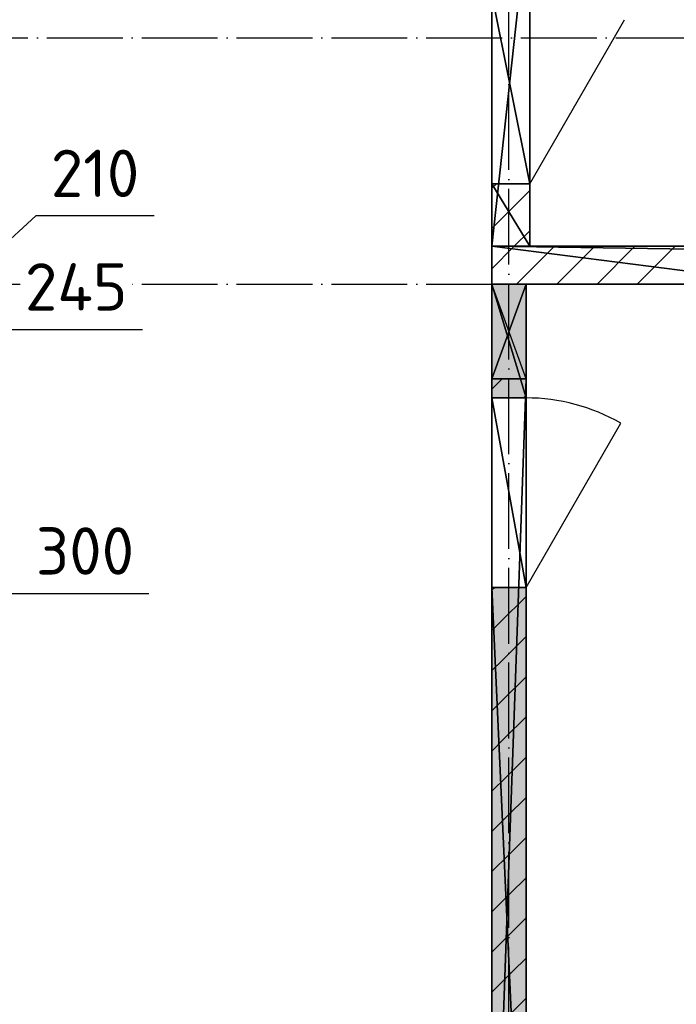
# Model space of a CAD drawing. Header units: millimetres. Extents: x 40580 to 559114, y -343730 to 81020.
# Tile 174 of 256: x 248864 to 252327, y -70393 to -65197. Entities that reach past the tile are written whole.
import ezdxf

# ---------------------------------------------------------------- set-up
doc = ezdxf.new("R2010")
doc.units = ezdxf.units.MM
doc.linetypes.add('______11', pattern=[500, 400, -50, 0, -50])
doc.linetypes.add('______5', pattern=[1100, 800, -100, 100, -100])
for name, color, linetype in [('____________', 7, 'Continuous'), ('_________________1_', 7, 'Continuous'), ('___________________', 253, '______5'), ('Тонкие', 7, 'Continuous')]:
    doc.layers.add(name, color=color, linetype=linetype)
doc.styles.add('ISOCPEUR', font='isocpeur.ttf')
doc.dimstyles.new('СПДС', dxfattribs={"dimscale": 125, "dimtxt": 250, "dimasz": 50, "dimexe": 50, "dimexo": 10, "dimgap": 100, "dimtad": 1, "dimdec": 0, "dimtxsty": 'ISOCPEUR', "dimblk": 'OBLIQUE', "dimcen": 50, "dimdle": 50, "dimadec": 0, "dimazin": 2, "dimtfac": 0.75, "dimtdec": 0, "dimtmove": 1, "dimatfit": 3, "dimfxl": 1, "dimtfill": 1, "dimtolj": 1, "dimarcsym": 1})

# ---------------------------------------------------------------- blocks, each defined once
blk = doc.blocks.new('_OBLIQUE')
at = {"color": 0, "linetype": 'ByBlock'}
blk.add_line((-0.5, -0.5), (0.5, 0.5), dxfattribs=at)
blk = doc.blocks.new('*D19208')
at = {"layer": 'Defpoints', "color": 0}
for p in [(248399.6, -66832.3), (248189.6, -67553.1), (248399.6, -67553.1)]:
    blk.add_point(p, dxfattribs=at)
at = {"layer": 'Тонкие', "color": 0, "lineweight": -2}
for p, q in [((248948.8, -66233), (248294.6, -66832.3)), ((249573.8, -66233), (248948.8, -66233)), ((248189.6, -67543.1), (248189.6, -66782.3)), ((248399.6, -67543.1), (248399.6, -66782.3)), ((248139.6, -66832.3), (248449.6, -66832.3))]:
    blk.add_line(p, q, dxfattribs=at)
at = {"layer": 'Тонкие', "color": 0, "lineweight": -2, "xscale": 50, "yscale": 50, "zscale": 50, "rotation": 180}
blk.add_blockref('_OBLIQUE', (248189.6, -66832.3), dxfattribs=at)
at = {"layer": 'Тонкие', "color": 0, "lineweight": -2, "xscale": 50, "yscale": 50, "zscale": 50}
blk.add_blockref('_OBLIQUE', (248399.6, -66832.3), dxfattribs=at)
at = {"layer": 'Тонкие', "color": 0, "insert": (249261.3, -66008), "char_height": 250, "attachment_point": 5, "style": 'ISOCPEUR', "bg_fill": 3, "box_fill_scale": 1.1, "bg_fill_color": 256, "bg_fill_true_color": 13158600, "bg_fill_transparency": 0}
blk.add_mtext('\\A1;210', dxfattribs=at)
blk = doc.blocks.new('*D19209')
at = {"layer": 'Defpoints', "color": 0}
for p in [(248644.7, -66832.3), (248399.6, -67553.1), (248644.7, -67553.1)]:
    blk.add_point(p, dxfattribs=at)
at = {"layer": 'Тонкие', "color": 0, "lineweight": -2}
for p, q in [((248399.6, -67543.1), (248399.6, -66782.3)), ((248644.7, -67543.1), (248644.7, -66782.3)), ((248349.6, -66832.3), (248694.7, -66832.3)), ((248644.7, -66832.3), (249511.9, -66832.3))]:
    blk.add_line(p, q, dxfattribs=at)
at = {"layer": 'Тонкие', "color": 0, "lineweight": -2, "xscale": 50, "yscale": 50, "zscale": 50, "rotation": 180}
blk.add_blockref('_OBLIQUE', (248399.6, -66832.3), dxfattribs=at)
at = {"layer": 'Тонкие', "color": 0, "lineweight": -2, "xscale": 50, "yscale": 50, "zscale": 50}
blk.add_blockref('_OBLIQUE', (248644.7, -66832.3), dxfattribs=at)
at = {"layer": 'Тонкие', "color": 0, "insert": (249161.9, -66607.3), "char_height": 250, "attachment_point": 5, "style": 'ISOCPEUR', "bg_fill": 3, "box_fill_scale": 1.1, "bg_fill_color": 256, "bg_fill_true_color": 13158600, "bg_fill_transparency": 0}
blk.add_mtext('\\A1;245', dxfattribs=at)
blk = doc.blocks.new('*D19215')
at = {"layer": 'Defpoints', "color": 0}
for p in [(248644.7, -67895.5), (248344.6, -67953.1), (248644.7, -68225.9)]:
    blk.add_point(p, dxfattribs=at)
at = {"layer": 'Тонкие', "color": 0, "lineweight": -2}
for p, q in [((248644.7, -67905.5), (248644.7, -68275.9)), ((248344.6, -67963.1), (248344.6, -68275.9)), ((248294.6, -68225.9), (248694.7, -68225.9)), ((248644.7, -68225.9), (249545.8, -68225.9))]:
    blk.add_line(p, q, dxfattribs=at)
at = {"layer": 'Тонкие', "color": 0, "lineweight": -2, "xscale": 50, "yscale": 50, "zscale": 50, "rotation": 180}
blk.add_blockref('_OBLIQUE', (248344.6, -68225.9), dxfattribs=at)
at = {"layer": 'Тонкие', "color": 0, "lineweight": -2, "xscale": 50, "yscale": 50, "zscale": 50}
blk.add_blockref('_OBLIQUE', (248644.7, -68225.9), dxfattribs=at)
at = {"layer": 'Тонкие', "color": 0, "insert": (249208.3, -68000.9), "char_height": 250, "attachment_point": 5, "style": 'ISOCPEUR', "bg_fill": 3, "box_fill_scale": 1.1, "bg_fill_color": 256, "bg_fill_true_color": 13158600, "bg_fill_transparency": 0}
blk.add_mtext('\\A1;300', dxfattribs=at)

msp = doc.modelspace()

# ---------------------------------------------------------------- hatches: boundary and pattern name
at = {"layer": '____________', "linetype": 'Continuous'}
h = msp.add_hatch(color=9, dxfattribs=at)
h.paths.add_polyline_path([(251534.7, -72173.1), (251534.7, -68193.1), (251393.6, -68193.1), (251354.7, -68193.1), (251354.7, -72173.1)])
h.paths.add_polyline_path([(251354.7, -67093.1), (251354.7, -67193.1), (251358.2, -67193.1)])
h.paths.add_polyline_path([(251358.2, -67193.1), (251534.7, -67193.1), (251534.7, -67093.1), (251354.7, -67093.1)])

# ---------------------------------------------------------------- linework, layer by layer
at = {"layer": '____________', "color": 7, "linetype": 'Continuous'}
for p, q in [((251554.7, -66063.1), (252054.7, -65197.1)), ((251534.7, -68193.1), (252034.7, -67327.1))]:
    msp.add_line(p, q, dxfattribs=at)
at = {"layer": '____________', "color": 253, "linetype": '______5'}
for p, q in [((251354.7, -66086.9), (251378.4, -66063.1)), ((251472.6, -66393.1), (251554.7, -66311.1)), ((251354.7, -66511.1), (251472.6, -66393.1)), ((251696.9, -66593.1), (251896.9, -66393.1)), ((252121.2, -66593.1), (252321.2, -66393.1)), ((251521.2, -67193.1), (251534.7, -67179.7)), ((251354.7, -68208.2), (251369.7, -68193.1))]:
    msp.add_line(p, q, dxfattribs=at)
at = {"layer": '____________', "color": 253, "linetype": '______11'}
for p, q in [((251354.7, -66299), (251554.7, -66099)), ((251484.8, -66593.1), (251684.8, -66393.1)), ((251909, -66593.1), (252109, -66393.1))]:
    msp.add_line(p, q, dxfattribs=at)
for points in [[(251354.7, -67147.5), (251356.5, -67145.7), (251356.5, -67145.7), (251409, -67093.1)], [(251354.7, -68420.3), (251400.1, -68374.9), (251400.1, -68374.9), (251534.7, -68240.3)], [(251354.7, -68844.6), (251414.6, -68784.6), (251414.6, -68784.6), (251534.7, -68664.6)], [(251354.7, -69268.8), (251429.1, -69194.4), (251429.1, -69194.4), (251534.7, -69088.8)], [(251354.7, -69693.1), (251443.6, -69604.1), (251443.6, -69604.1), (251534.7, -69513.1)], [(251354.7, -70117.4), (251458.1, -70013.9), (251458.1, -70013.9), (251534.7, -69937.4)], [(251354.7, -70541.6), (251472.7, -70423.6), (251472.7, -70423.6), (251534.7, -70361.6)]]:
    msp.add_lwpolyline(points, dxfattribs=at)
at = {"layer": '____________', "color": 253, "linetype": '______5'}
for points in [[(251354.7, -68632.4), (251407.3, -68579.8), (251407.3, -68579.8), (251534.7, -68452.4)], [(251354.7, -69056.7), (251421.8, -68989.5), (251421.8, -68989.5), (251534.7, -68876.7)], [(251354.7, -69481), (251436.4, -69399.3), (251436.4, -69399.3), (251534.7, -69301)], [(251354.7, -69905.2), (251450.9, -69809), (251450.9, -69809), (251534.7, -69725.2)], [(251354.7, -70329.5), (251465.4, -70218.8), (251465.4, -70218.8), (251534.7, -70149.5)]]:
    msp.add_lwpolyline(points, dxfattribs=at)
at = {"layer": '____________', "color": 7, "linetype": 'Continuous'}
msp.add_arc((251534.7, -68193.1), 1000, 60, 90, dxfattribs=at)
at = {"layer": '_________________1_', "color": 212, "linetype": 'Continuous'}
for p, q in [((251534.7, -66593.1), (251354.7, -66593.1)), ((251354.7, -66593.1), (251354.7, -67093.1)), ((251354.7, -67093.1), (251534.7, -66593.1)), ((251534.7, -67093.1), (251354.7, -66593.1)), ((251534.7, -67093.1), (251534.7, -66593.1)), ((251354.7, -67093.1), (251534.7, -67093.1))]:
    msp.add_line(p, q, dxfattribs=at)
at = {"layer": '_________________1_', "color": 6, "linetype": 'Continuous'}
for points in [[(251354.7, -67093.1), (251354.7, -66593.1), (251534.7, -67093.1)], [(251534.7, -67093.1), (251354.7, -66593.1), (251534.7, -66593.1)]]:
    msp.add_solid(points, dxfattribs=at)
at = {"layer": '___________________', "color": 253, "linetype": '______11'}
for p, q in [((251444.7, -83493.1), (251444.7, -63293.1)), ((251444.7, -83493.1), (251444.7, -63293.1)), ((235004.7, -65293.1), (282084.7, -65293.1)), ((235004.7, -65293.1), (282084.7, -65293.1)), ((235004.7, -66593.1), (282084.7, -66593.1)), ((235004.7, -66593.1), (282084.7, -66593.1))]:
    msp.add_line(p, q, dxfattribs=at)

# ---------------------------------------------------------------- dimensions: what is measured, and where the dimension line sits
at = {"layer": 'Тонкие'}
dim = msp.add_linear_dim(base=(248644.7, -68225.9, -700), p1=(248344.6, -67953.1, -700), p2=(248644.7, -67895.5, -700), angle=0, dimstyle='СПДС', override={"dimscale": 1, "dimtxsty": 'ISOCPEUR'}, dxfattribs=at)
dim.commit()
dim.dimension.update_dxf_attribs({"geometry": '*D19215', "text_midpoint": (249208.3, -68153.2, -700), "dimtype": 160})

# ---------------------------------------------------------------- meshes
at = {"layer": '____________', "color": 7, "linetype": 'Continuous'}
mesh = msp.add_polyface(dxfattribs=at)
corners = [(251354.7, -64553.1, -3800), (251354.7, -65063.1, -3800), (251354.7, -65063.1, -1600), (251354.7, -66063.1, -1600), (251354.7, -66063.1, -3800), (251354.7, -66393.1, -3800), (251354.7, -66393.1, -350), (251354.7, -64553.1, -350)]
mesh.append_faces([[corners[k] for k in face] for face in [(3, 6, 7)]], dxfattribs={"vtx0": -1, "vtx2": -1, "color": 7})
mesh.append_faces([[corners[k] for k in face] for face in [(7, 0, 2), (2, 3, 7), (3, 4, 6)]], dxfattribs={"vtx1": -1, "vtx2": -1, "color": 7})
mesh.append_faces([[corners[k] for k in face] for face in [(0, 1, 2), (4, 5, 6)]], dxfattribs={"vtx2": -1, "color": 7})
mesh = msp.add_polyface(dxfattribs=at)
corners = [(251354.7, -66393.1, -350), (251554.7, -66393.1, -350), (251554.7, -64553.1, -350), (251354.7, -64553.1, -350)]
mesh.append_faces([[corners[k] for k in face] for face in [(1, 2, 0)]], dxfattribs={"vtx1": -1, "color": 7})
mesh.append_faces([[corners[k] for k in face] for face in [(2, 3, 0)]], dxfattribs={"vtx2": -1, "color": 7})
mesh = msp.add_polyface(dxfattribs=at)
corners = [(251554.7, -66393.1, -3800), (251554.7, -66063.1, -3800), (251554.7, -66063.1, -1600), (251554.7, -65063.1, -1600), (251554.7, -65063.1, -3800), (251554.7, -64553.1, -3800), (251554.7, -64553.1, -350), (251554.7, -66393.1, -350)]
mesh.append_faces([[corners[k] for k in face] for face in [(3, 6, 7)]], dxfattribs={"vtx0": -1, "vtx2": -1, "color": 7})
mesh.append_faces([[corners[k] for k in face] for face in [(7, 0, 2), (2, 3, 7), (3, 4, 6)]], dxfattribs={"vtx1": -1, "vtx2": -1, "color": 7})
mesh.append_faces([[corners[k] for k in face] for face in [(0, 1, 2), (4, 5, 6)]], dxfattribs={"vtx2": -1, "color": 7})
mesh = msp.add_polyface(dxfattribs=at)
corners = [(251554.7, -66063.1, -1600), (251354.7, -66063.1, -1600), (251354.7, -65063.1, -1600), (251554.7, -65063.1, -1600)]
mesh.append_faces([[corners[k] for k in face] for face in [(1, 2, 0)]], dxfattribs={"vtx1": -1, "color": 7})
mesh.append_faces([[corners[k] for k in face] for face in [(2, 3, 0)]], dxfattribs={"vtx2": -1, "color": 7})
mesh = msp.add_polyface(dxfattribs=at)
corners = [(251354.7, -66063.1, -1600), (251554.7, -66063.1, -1600), (251554.7, -66063.1, -3800), (251354.7, -66063.1, -3800)]
mesh.append_faces([[corners[k] for k in face] for face in [(1, 2, 0)]], dxfattribs={"vtx1": -1, "color": 7})
mesh.append_faces([[corners[k] for k in face] for face in [(2, 3, 0)]], dxfattribs={"vtx2": -1, "color": 7})
mesh = msp.add_polyface(dxfattribs=at)
corners = [(251554.7, -66393.1, -3800), (251354.7, -66393.1, -3800), (251354.7, -66063.1, -3800), (251554.7, -66063.1, -3800)]
mesh.append_faces([[corners[k] for k in face] for face in [(1, 2, 0)]], dxfattribs={"vtx1": -1, "color": 7})
mesh.append_faces([[corners[k] for k in face] for face in [(2, 3, 0)]], dxfattribs={"vtx2": -1, "color": 7})
mesh = msp.add_polyface(dxfattribs=at)
corners = [(251354.7, -66393.1, -3800), (251554.7, -66393.1, -3800), (251554.7, -66393.1, -350), (251354.7, -66393.1, -350)]
mesh.append_faces([[corners[k] for k in face] for face in [(1, 2, 0)]], dxfattribs={"vtx1": -1, "color": 7})
mesh.append_faces([[corners[k] for k in face] for face in [(2, 3, 0)]], dxfattribs={"vtx2": -1, "color": 7})
mesh = msp.add_polyface(dxfattribs=at)
corners = [(251354.7, -66393.1, -3800), (252924.7, -66393.1, -3800), (252924.7, -66593.1, -3800), (251354.7, -66593.1, -3800)]
mesh.append_faces([[corners[k] for k in face] for face in [(1, 2, 0)]], dxfattribs={"vtx1": -1, "color": 7})
mesh.append_faces([[corners[k] for k in face] for face in [(2, 3, 0)]], dxfattribs={"vtx2": -1, "color": 7})
mesh = msp.add_polyface(dxfattribs=at)
corners = [(264734.7, -66593.1, -350), (264734.7, -66393.1, -350), (251354.7, -66393.1, -350), (251354.7, -66593.1, -350)]
mesh.append_faces([[corners[k] for k in face] for face in [(1, 2, 0)]], dxfattribs={"vtx1": -1, "color": 7})
mesh.append_faces([[corners[k] for k in face] for face in [(2, 3, 0)]], dxfattribs={"vtx2": -1, "color": 7})
mesh = msp.add_polyface(dxfattribs=at)
corners = [(251354.7, -66393.1, -3800), (251354.7, -66593.1, -3800), (251354.7, -66593.1, -350), (251354.7, -66393.1, -350)]
mesh.append_faces([[corners[k] for k in face] for face in [(1, 2, 0)]], dxfattribs={"vtx1": -1, "color": 7})
mesh.append_faces([[corners[k] for k in face] for face in [(2, 3, 0)]], dxfattribs={"vtx2": -1, "color": 7})
mesh = msp.add_polyface(dxfattribs=at)
corners = [(252924.7, -66393.1, -3800), (251354.7, -66393.1, -3800), (251354.7, -66393.1, -350), (264734.7, -66393.1, -350), (264734.7, -66393.1, -3800), (253924.7, -66393.1, -3800), (253924.7, -66393.1, -1600), (252924.7, -66393.1, -1600), (263604.7, -66393.1, -600), (262504.7, -66393.1, -600), (262504.7, -66393.1, -1900), (263604.7, -66393.1, -1900), (254229.7, -66393.1, -500), (254129.7, -66393.1, -500), (254129.7, -66393.1, -600), (254229.7, -66393.1, -600)]
mesh.append_faces([[corners[k] for k in face] for face in [(14, 6, 2), (10, 6, 15), (3, 9, 12)]], dxfattribs={"vtx0": -1, "vtx1": -1, "vtx2": -1, "color": 7})
mesh.append_faces([[corners[k] for k in face] for face in [(11, 3, 4), (3, 8, 9), (2, 12, 13), (12, 2, 3)]], dxfattribs={"vtx0": -1, "vtx2": -1, "color": 7})
mesh.append_faces([[corners[k] for k in face] for face in [(5, 6, 10), (4, 5, 10), (10, 11, 4), (11, 8, 3), (6, 7, 2), (13, 14, 2), (14, 15, 6), (9, 10, 15), (15, 12, 9), (7, 0, 2)]], dxfattribs={"vtx1": -1, "vtx2": -1, "color": 7})
mesh.append_faces([[corners[k] for k in face] for face in [(0, 1, 2)]], dxfattribs={"vtx2": -1, "color": 7})
mesh = msp.add_polyface(dxfattribs=at)
corners = [(253924.7, -66593.1, -3800), (264734.7, -66593.1, -3800), (264734.7, -66593.1, -350), (251354.7, -66593.1, -350), (251354.7, -66593.1, -3800), (252924.7, -66593.1, -3800), (252924.7, -66593.1, -1600), (253924.7, -66593.1, -1600), (262504.7, -66593.1, -600), (263604.7, -66593.1, -600), (263604.7, -66593.1, -1900), (262504.7, -66593.1, -1900), (254129.7, -66593.1, -500), (254229.7, -66593.1, -500), (254229.7, -66593.1, -600), (254129.7, -66593.1, -600)]
mesh.append_faces([[corners[k] for k in face] for face in [(6, 12, 3), (8, 3, 13), (14, 7, 8)]], dxfattribs={"vtx0": -1, "vtx1": -1, "vtx2": -1, "color": 7})
mesh.append_faces([[corners[k] for k in face] for face in [(2, 8, 9), (3, 12, 13), (12, 6, 7), (8, 2, 3)]], dxfattribs={"vtx0": -1, "vtx2": -1, "color": 7})
mesh.append_faces([[corners[k] for k in face] for face in [(9, 10, 2), (1, 2, 10), (10, 11, 1), (3, 4, 6), (13, 14, 8), (14, 15, 7), (15, 12, 7), (0, 1, 11), (7, 0, 11), (11, 8, 7)]], dxfattribs={"vtx1": -1, "vtx2": -1, "color": 7})
mesh.append_faces([[corners[k] for k in face] for face in [(4, 5, 6)]], dxfattribs={"vtx2": -1, "color": 7})
mesh = msp.add_polyface(dxfattribs=at)
corners = [(251354.7, -67093.1, -650), (251534.7, -67093.1, -650), (251534.7, -66593.1, -650), (251354.7, -66593.1, -650)]
mesh.append_faces([[corners[k] for k in face] for face in [(1, 2, 0)]], dxfattribs={"vtx1": -1, "color": 7})
mesh.append_faces([[corners[k] for k in face] for face in [(2, 3, 0)]], dxfattribs={"vtx2": -1, "color": 7})
mesh = msp.add_polyface(dxfattribs=at)
corners = [(251534.7, -67193.1, -3800), (251354.7, -67193.1, -3800), (251354.7, -66593.1, -3800), (251534.7, -66593.1, -3800)]
mesh.append_faces([[corners[k] for k in face] for face in [(1, 2, 0)]], dxfattribs={"vtx1": -1, "color": 7})
mesh.append_faces([[corners[k] for k in face] for face in [(2, 3, 0)]], dxfattribs={"vtx2": -1, "color": 7})
mesh = msp.add_polyface(dxfattribs=at)
corners = [(251534.7, -66593.1, -3800), (251354.7, -66593.1, -3800), (251354.7, -66593.1, -650), (251534.7, -66593.1, -650)]
mesh.append_faces([[corners[k] for k in face] for face in [(1, 2, 0)]], dxfattribs={"vtx1": -1, "color": 7})
mesh.append_faces([[corners[k] for k in face] for face in [(2, 3, 0)]], dxfattribs={"vtx2": -1, "color": 7})
mesh = msp.add_polyface(dxfattribs=at)
corners = [(251354.7, -67093.1, -650), (251354.7, -66593.1, -650), (251354.7, -66593.1, -3800), (251354.7, -67193.1, -3800), (251354.7, -67193.1, -1600), (251354.7, -68193.1, -1600), (251354.7, -68193.1, -3800), (251354.7, -72173.1, -3800), (251354.7, -72173.1, -350), (251354.7, -67093.1, -350)]
mesh.append_faces([[corners[k] for k in face] for face in [(8, 0, 5)]], dxfattribs={"vtx0": -1, "vtx1": -1, "vtx2": -1, "color": 7})
mesh.append_faces([[corners[k] for k in face] for face in [(1, 2, 4), (0, 1, 4), (4, 5, 0), (5, 6, 8)]], dxfattribs={"vtx1": -1, "vtx2": -1, "color": 7})
mesh.append_faces([[corners[k] for k in face] for face in [(8, 9, 0), (2, 3, 4), (6, 7, 8)]], dxfattribs={"vtx2": -1, "color": 7})
mesh = msp.add_polyface(dxfattribs=at)
corners = [(251534.7, -67093.1, -350), (251534.7, -72173.1, -350), (251534.7, -72173.1, -3800), (251534.7, -68193.1, -3800), (251534.7, -68193.1, -1600), (251534.7, -67193.1, -1600), (251534.7, -67193.1, -3800), (251534.7, -66593.1, -3800), (251534.7, -66593.1, -650), (251534.7, -67093.1, -650)]
mesh.append_faces([[corners[k] for k in face] for face in [(4, 9, 1)]], dxfattribs={"vtx0": -1, "vtx1": -1, "vtx2": -1, "color": 7})
mesh.append_faces([[corners[k] for k in face] for face in [(6, 7, 9), (5, 6, 9), (1, 2, 4), (4, 5, 9)]], dxfattribs={"vtx1": -1, "vtx2": -1, "color": 7})
mesh.append_faces([[corners[k] for k in face] for face in [(7, 8, 9), (2, 3, 4), (9, 0, 1)]], dxfattribs={"vtx2": -1, "color": 7})
mesh = msp.add_polyface(dxfattribs=at)
corners = [(251354.7, -67093.1, -350), (251534.7, -67093.1, -350), (251534.7, -67093.1, -650), (251354.7, -67093.1, -650)]
mesh.append_faces([[corners[k] for k in face] for face in [(1, 2, 0)]], dxfattribs={"vtx1": -1, "color": 7})
mesh.append_faces([[corners[k] for k in face] for face in [(2, 3, 0)]], dxfattribs={"vtx2": -1, "color": 7})
mesh = msp.add_polyface(dxfattribs=at)
corners = [(251354.7, -72173.1, -350), (251534.7, -72173.1, -350), (251534.7, -67093.1, -350), (251354.7, -67093.1, -350)]
mesh.append_faces([[corners[k] for k in face] for face in [(1, 2, 0)]], dxfattribs={"vtx1": -1, "color": 7})
mesh.append_faces([[corners[k] for k in face] for face in [(2, 3, 0)]], dxfattribs={"vtx2": -1, "color": 7})
mesh = msp.add_polyface(dxfattribs=at)
corners = [(251534.7, -68193.1, -1600), (251354.7, -68193.1, -1600), (251354.7, -67193.1, -1600), (251534.7, -67193.1, -1600)]
mesh.append_faces([[corners[k] for k in face] for face in [(1, 2, 0)]], dxfattribs={"vtx1": -1, "color": 7})
mesh.append_faces([[corners[k] for k in face] for face in [(2, 3, 0)]], dxfattribs={"vtx2": -1, "color": 7})
mesh = msp.add_polyface(dxfattribs=at)
corners = [(251534.7, -67193.1, -1600), (251354.7, -67193.1, -1600), (251354.7, -67193.1, -3800), (251534.7, -67193.1, -3800)]
mesh.append_faces([[corners[k] for k in face] for face in [(1, 2, 0)]], dxfattribs={"vtx1": -1, "color": 7})
mesh.append_faces([[corners[k] for k in face] for face in [(2, 3, 0)]], dxfattribs={"vtx2": -1, "color": 7})
mesh = msp.add_polyface(dxfattribs=at)
corners = [(251354.7, -68193.1, -1600), (251534.7, -68193.1, -1600), (251534.7, -68193.1, -3800), (251354.7, -68193.1, -3800)]
mesh.append_faces([[corners[k] for k in face] for face in [(1, 2, 0)]], dxfattribs={"vtx1": -1, "color": 7})
mesh.append_faces([[corners[k] for k in face] for face in [(2, 3, 0)]], dxfattribs={"vtx2": -1, "color": 7})
mesh = msp.add_polyface(dxfattribs=at)
corners = [(251534.7, -72173.1, -3800), (251354.7, -72173.1, -3800), (251354.7, -68193.1, -3800), (251534.7, -68193.1, -3800)]
mesh.append_faces([[corners[k] for k in face] for face in [(1, 2, 0)]], dxfattribs={"vtx1": -1, "color": 7})
mesh.append_faces([[corners[k] for k in face] for face in [(2, 3, 0)]], dxfattribs={"vtx2": -1, "color": 7})

# ---------------------------------------------------------------- next in the draw order: dimensions: what is measured, and where the dimension line sits
at = {"layer": 'Тонкие'}
dim = msp.add_linear_dim(base=(248399.6, -66832.3, -350), p1=(248189.6, -67553.1, -350), p2=(248399.6, -67553.1, -350), dimstyle='СПДС', override={"dimscale": 1, "dimtxsty": 'ISOCPEUR'}, dxfattribs=at)
dim.commit()
dim.dimension.update_dxf_attribs({"geometry": '*D19208', "text_midpoint": (249048.8, -66233, -350), "dimtype": 160})

# ---------------------------------------------------------------- next in the draw order: dimensions: what is measured, and where the dimension line sits
dim = msp.add_linear_dim(base=(248644.7, -66832.3, -350), p1=(248399.6, -67553.1, -350), p2=(248644.7, -67553.1, -350), dimstyle='СПДС', override={"dimscale": 1, "dimtxsty": 'ISOCPEUR'}, dxfattribs=at)
dim.commit()
dim.dimension.update_dxf_attribs({"geometry": '*D19209', "text_midpoint": (249161.9, -66834.6, -350), "dimtype": 160})

doc.saveas('drawing.dxf')
